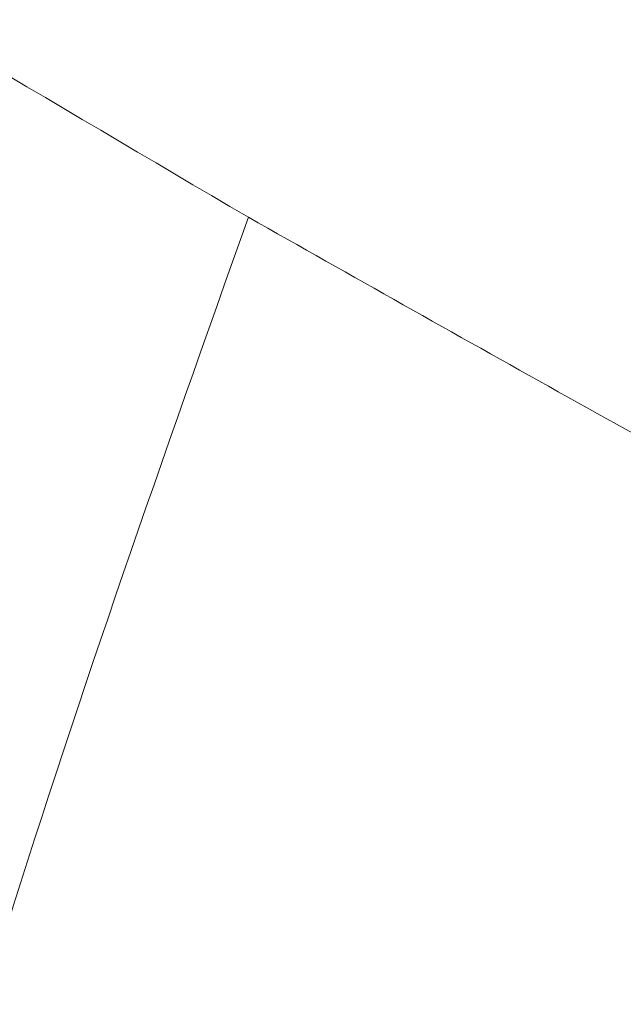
# Model space of a CAD drawing. Header units: millimetres. Extents: x 8 to 587, y 12 to 540.
# Tile 68 of 256: x 525.99 to 526.261, y 122.025 to 122.468. Entities that reach past the tile are written whole.
import ezdxf

# ---------------------------------------------------------------- set-up
doc = ezdxf.new("R2010")
doc.units = ezdxf.units.MM

msp = doc.modelspace()

# ---------------------------------------------------------------- linework, layer by layer
at = {"color": 252, "linetype": 'Continuous', "lineweight": 0}
for points, knots in [([(521.08296, 129.38962), (521.08843, 129.35243), (521.09937, 129.27796), (521.12067, 129.1592), (521.14537, 129.03609), (521.17073, 128.92207), (521.1954, 128.81912), (521.22183, 128.71459), (521.25421, 128.59407), (521.29343, 128.45728), (521.33552, 128.31886), (521.38566, 128.16275), (521.43932, 128.00542), (521.49625, 127.84758), (521.54955, 127.70633), (521.60526, 127.56487), (521.66332, 127.4235), (521.7341, 127.25793), (521.8185, 127.06994), (521.9191, 126.85817), (522.02512, 126.647), (522.13652, 126.43692), (522.25213, 126.2301), (522.37164, 126.02707), (522.49538, 125.82716), (522.62272, 125.63133), (522.75367, 125.43945), (522.88201, 125.26005), (523.00724, 125.09243), (523.14258, 124.91833), (523.29458, 124.73153), (523.46406, 124.53365), (523.63763, 124.34096), (523.81522, 124.1534), (523.99678, 123.97093), (524.18214, 123.79357), (524.37126, 123.62126), (524.56409, 123.45399), (524.79271, 123.26517), (525.04151, 123.07201), (525.31139, 122.87624), (525.56774, 122.70182), (525.82798, 122.53504), (526.00464, 122.431), (526.09304, 122.37893)], [0, 0, 0, 0, 0.01517, 0.030373, 0.045577, 0.060749, 0.071134, 0.081519, 0.09664, 0.111786, 0.126935, 0.142061, 0.162608, 0.177864, 0.193128, 0.208386, 0.22389, 0.239395, 0.262976, 0.286559, 0.311137, 0.335843, 0.36055, 0.385588, 0.410627, 0.435958, 0.461291, 0.486691, 0.5089, 0.531109, 0.560868, 0.590634, 0.620395, 0.650546, 0.680703, 0.710855, 0.741357, 0.771864, 0.802367, 0.848252, 0.886127, 0.924065, 0.962002, 1, 1, 1, 1]), ([(526.09304, 122.37893), (526.18572, 122.32652), (526.3711, 122.22169), (526.65391, 122.07631), (526.93987, 121.93989), (527.22982, 121.81318), (527.52344, 121.69631), (527.81913, 121.59033), (528.11579, 121.49578), (528.39812, 121.41718), (528.66693, 121.35262), (528.92162, 121.30072), (529.17664, 121.25845), (529.43138, 121.2264), (529.67596, 121.20593), (529.91009, 121.19622), (530.13336, 121.19654), (530.35432, 121.20714), (530.57199, 121.22869), (530.77352, 121.25999), (530.9589, 121.29947), (531.12818, 121.34553), (531.27943, 121.39681), (531.41324, 121.45129), (531.53051, 121.50689), (531.64293, 121.56887), (531.75075, 121.63797), (531.85309, 121.71481), (531.94893, 121.79974), (532.03647, 121.89207), (532.11457, 121.99166), (532.17826, 122.09238), (532.22865, 122.19276), (532.26739, 122.29132), (532.29764, 122.39564), (532.31829, 122.50568), (532.32871, 122.62106), (532.32817, 122.72784), (532.32059, 122.82436), (532.31168, 122.88145), (532.30722, 122.90999)], [0, 0, 0, 0, 0.039521, 0.079055, 0.118588, 0.158108, 0.197923, 0.237738, 0.277003, 0.316268, 0.349653, 0.383063, 0.416475, 0.449875, 0.483252, 0.512936, 0.542654, 0.572374, 0.602075, 0.631743, 0.656419, 0.681104, 0.705776, 0.724684, 0.74361, 0.762531, 0.781434, 0.800834, 0.820289, 0.83975, 0.859182, 0.878562, 0.89461, 0.910672, 0.926717, 0.9434, 0.960104, 0.976786, 0.988393, 1, 1, 1, 1])]:
    msp.add_open_spline(points, degree=3, knots=knots, dxfattribs=at)
msp.add_open_spline([(525.88492, 121.1757), (525.87856, 121.36305), (525.86583, 121.73777), (526.0173, 122.16521), (526.09304, 122.37893)], degree=3, dxfattribs=at)

doc.saveas('drawing.dxf')
